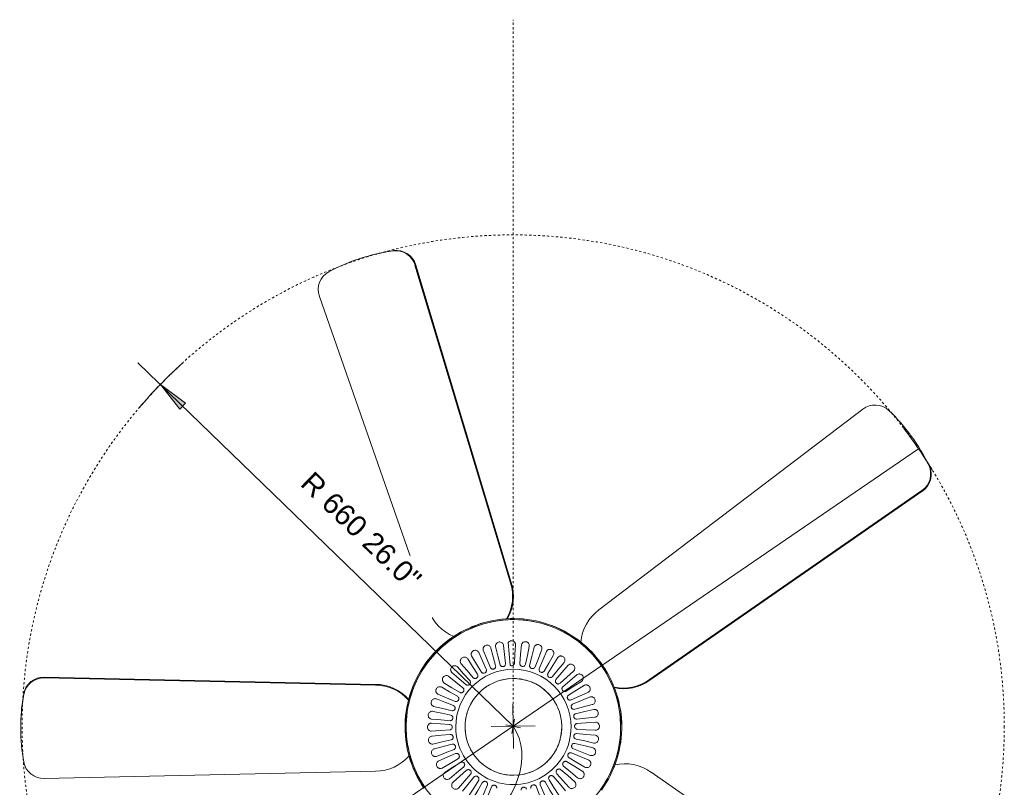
# Model space of a CAD drawing. Header units: millimetres. Extents: x 5734 to 11018, y -2931 to 7544.
# Tile 17 of 17: x 9695 to 11018, y 6513 to 7544. Entities that reach past the tile are written whole.
import ezdxf

# ---------------------------------------------------------------- set-up
doc = ezdxf.new("R2010")
doc.units = ezdxf.units.MM
doc.linetypes.add('Dash', pattern=[6, 3, -3])
doc.layers.add('A-ANNO-DIMS', color=7, linetype='Dash', lineweight=9, true_color=0xd2d2d2)
doc.layers.add('A-ANNO-DIMS-14', color=7, linetype='Continuous', lineweight=9)
doc.layers.add('E-LITE-EQPM', color=7, linetype='Continuous', lineweight=20)
doc.styles.add('Arial', font='arial.ttf', dxfattribs={"height": 28})
doc.dimstyles.new('Diameter_-_3mm_Arial', dxfattribs={"dimscale": 304.8, "dimtxt": 28.567263, "dimasz": 0, "dimexe": 0.110236, "dimexo": 0, "dimgap": 0.068898, "dimtad": 1, "dimjust": 3, "dimdec": 0, "dimzin": 0, "dimdsep": 46, "dimtxsty": 'Arial', "dimblk1": 'NONE', "dimblk2": 'NONE', "dimsah": 1, "dimcen": 0.09, "dimadec": 0, "dimazin": 0, "dimtfac": 1, "dimtdec": 4, "dimtix": 1, "dimtmove": 0, "dimatfit": 2, "dimfxl": 1, "dimtvp": 1, "dimtolj": 1, "dimtzin": 0, "dimarcsym": 2})
doc.dimstyles.new('Radial_-_3mm_Arial', dxfattribs={"dimscale": 304.8, "dimtxt": 28.567263, "dimasz": 0.137795, "dimexe": 0.137795, "dimexo": 0, "dimgap": 0.080381, "dimtad": 1, "dimjust": 3, "dimdec": 0, "dimzin": 0, "dimdsep": 46, "dimtxsty": 'Arial', "dimsah": 1, "dimcen": 0.09, "dimdle": 0.137795, "dimadec": 0, "dimazin": 0, "dimtfac": 1, "dimtdec": 4, "dimtix": 1, "dimtmove": 0, "dimatfit": 2, "dimfxl": 1, "dimtvp": 1, "dimtfill": 1, "dimtolj": 1, "dimtzin": 0, "dimarcsym": 2})

# ---------------------------------------------------------------- blocks, each defined once
blk = doc.blocks.new('33710 - 33710 ALOHA Brown ceiling fan-522277-Planta_PDF')
at = {"layer": 'E-LITE-EQPM'}
for p, q in [((0.7, 662.2), (1.7, 662.2)), ((-66.9, 630.6), (-57.1, 185.3)), ((-56.1, 185.3), (-65.8, 630.6)), ((69.3, 630.6), (59.5, 185.3)), ((-578.3, 260.8), (-157.8, 113.9)), ((-629.6, 205.3), (-629.2, 206.3)), ((-57.1, 185.3), (-56.1, 185.3)), ((-620.4, 131.3), (-193.9, 3)), ((-193.5, 3.9), (-620.1, 132.3)), ((-193.9, 3), (-193.5, 3.9)), ((-426.7, -469.4), (-157.1, -114.9)), ((-63.6, -182.9), (-317.4, -548.9)), ((-316.6, -549.5), (-62.7, -183.5)), ((-62.7, -183.5), (-63.6, -182.9)), ((314.6, -550.9), (60.7, -184.9)), ((-389.8, -535.3), (-390.6, -534.7))]:
    blk.add_line(p, q, dxfattribs=at)
at = {"layer": 'E-LITE-EQPM', "flags": 128}
for points in [[(0, -145.6), (-5.8, -145.5), (-11.6, -145.2), (-17.4, -144.6), (-23.2, -143.8), (-28.9, -142.7), (-34.6, -141.5), (-40.2, -140), (-45.8, -138.2), (-51.3, -136.3), (-56.7, -134.1), (-62, -131.8), (-67.2, -129.2), (-72.4, -126.4), (-77.4, -123.4), (-82.2, -120.2), (-87, -116.8), (-91.6, -113.2), (-96, -109.5), (-100.3, -105.6), (-104.5, -101.5), (-108.4, -97.2), (-112.2, -92.8), (-115.9, -88.2), (-119.3, -83.5), (-122.5, -78.7), (-125.6, -73.7), (-128.4, -68.6), (-131.1, -63.4), (-133.5, -58.2), (-135.7, -52.8), (-137.7, -47.3), (-139.5, -41.8), (-141.1, -36.1), (-142.4, -30.5), (-143.5, -24.8), (-144.4, -19), (-145, -13.2), (-145.4, -7.4), (-145.6, -1.6), (-145.6, 4.3), (-145.3, 10.1), (-144.8, 15.9), (-144, 21.6), (-143, 27.4), (-141.8, 33.1), (-140.4, 38.7), (-138.7, 44.3), (-136.8, 49.8), (-134.7, 55.3), (-132.4, 60.6), (-129.9, 65.9), (-127.2, 71), (-124.2, 76), (-121.1, 80.9), (-117.7, 85.7), (-114.2, 90.3), (-110.5, 94.8), (-106.6, 99.2), (-102.6, 103.4), (-98.4, 107.4), (-94, 111.2), (-89.5, 114.9), (-84.8, 118.4), (-80, 121.7), (-75.1, 124.8), (-70, 127.7), (-64.9, 130.4), (-59.6, 132.9), (-54.2, 135.2), (-48.8, 137.2), (-43.3, 139.1), (-37.7, 140.7), (-32, 142.1), (-26.3, 143.2), (-20.6, 144.2), (-14.8, 144.9), (-9, 145.4), (-3.1, 145.6), (0, 145.6)], [(0, 145.6), (5.8, 145.5), (11.6, 145.2), (17.4, 144.6), (23.2, 143.8), (28.9, 142.7), (34.6, 141.5), (40.2, 140), (45.8, 138.2), (51.3, 136.3), (56.7, 134.1), (62, 131.8), (67.2, 129.2), (72.4, 126.4), (77.4, 123.4), (82.2, 120.2)], [(84.8, -118.4), (80, -121.7), (75.1, -124.8), (70, -127.7), (64.9, -130.4), (59.6, -132.9), (54.2, -135.2), (48.8, -137.2), (43.3, -139.1), (37.7, -140.7), (32, -142.1), (26.3, -143.2), (20.6, -144.2), (14.8, -144.9), (9, -145.4), (3.1, -145.6), (0, -145.6)], [(0, -145.5), (-5.8, -145.4), (-11.6, -145), (-17.4, -144.5), (-23.2, -143.7), (-28.9, -142.6), (-34.6, -141.3), (-40.2, -139.8), (-45.8, -138.1), (-51.3, -136.2), (-56.7, -134), (-62, -131.7), (-67.2, -129.1), (-72.3, -126.3), (-77.3, -123.3), (-82.2, -120.1), (-86.9, -116.7), (-91.5, -113.1), (-95.9, -109.4), (-100.2, -105.5), (-104.4, -101.4), (-108.4, -97.1), (-112.2, -92.7), (-115.8, -88.2), (-119.2, -83.5), (-122.4, -78.6), (-125.5, -73.7), (-128.3, -68.6), (-131, -63.4), (-133.4, -58.1), (-135.6, -52.7), (-137.6, -47.3), (-139.4, -41.7), (-141, -36.1), (-142.3, -30.4), (-143.4, -24.7), (-144.3, -19), (-144.9, -13.2), (-145.3, -7.4), (-145.5, -1.6), (-145.5, 4.2), (-145.2, 10.1), (-144.6, 15.9), (-143.9, 21.6), (-142.9, 27.4), (-141.7, 33.1), (-140.3, 38.7), (-138.6, 44.3), (-136.7, 49.8), (-134.6, 55.2), (-132.3, 60.6), (-129.8, 65.8), (-127.1, 70.9), (-124.1, 76), (-121, 80.9), (-117.6, 85.6), (-114.1, 90.3), (-110.4, 94.8), (-106.5, 99.1), (-102.5, 103.3), (-98.3, 107.3), (-93.9, 111.1), (-89.4, 114.8), (-84.7, 118.3), (-79.9, 121.6), (-75, 124.7), (-70, 127.6), (-64.8, 130.3), (-59.5, 132.8), (-54.2, 135), (-48.7, 137.1), (-43.2, 138.9), (-37.6, 140.6), (-32, 142), (-26.3, 143.1), (-20.5, 144.1), (-14.8, 144.8), (-9, 145.2), (-3.1, 145.5), (0, 145.5)], [(0, -144.1), (-5.8, -144), (-11.5, -143.7), (-17.3, -143.1), (-23, -142.3), (-28.6, -141.2), (-34.3, -140), (-39.8, -138.5), (-45.3, -136.8), (-50.8, -134.9), (-56.1, -132.7), (-61.4, -130.4), (-66.6, -127.8), (-71.6, -125.1), (-76.6, -122.1), (-81.4, -118.9), (-86.1, -115.6), (-90.6, -112.1), (-95, -108.4), (-99.3, -104.5), (-103.4, -100.4), (-107.3, -96.2), (-111.1, -91.8), (-114.7, -87.3), (-118.1, -82.7), (-121.3, -77.9), (-124.3, -73), (-127.1, -67.9), (-129.7, -62.8), (-132.1, -57.6), (-134.3, -52.2), (-136.3, -46.8), (-138.1, -41.3), (-139.6, -35.8), (-140.9, -30.2), (-142, -24.5), (-142.9, -18.8), (-143.5, -13.1), (-143.9, -7.3), (-144.1, -1.6), (-144.1, 4.2), (-143.8, 10), (-143.3, 15.7), (-142.5, 21.4), (-141.5, 27.1), (-140.4, 32.7), (-138.9, 38.3), (-137.3, 43.9), (-135.4, 49.3), (-133.3, 54.7), (-131, 60), (-128.5, 65.2), (-125.8, 70.3), (-122.9, 75.2), (-119.8, 80.1), (-116.5, 84.8), (-113, 89.4), (-109.4, 93.9), (-105.5, 98.2), (-101.5, 102.3), (-97.3, 106.3), (-93, 110.1), (-88.5, 113.7), (-83.9, 117.2), (-79.2, 120.4), (-74.3, 123.5), (-69.3, 126.4), (-64.2, 129), (-59, 131.5), (-53.7, 133.8), (-48.3, 135.8), (-42.8, 137.6), (-37.3, 139.2), (-31.7, 140.6), (-26, 141.7), (-20.3, 142.7), (-14.6, 143.4), (-8.9, 143.8), (-3.1, 144.1), (0, 144.1)], [(0, 145.5), (5.8, 145.4), (11.6, 145), (17.4, 144.5), (23.2, 143.7), (28.9, 142.6), (34.6, 141.3), (40.2, 139.8), (45.8, 138.1), (51.3, 136.2), (56.7, 134), (62, 131.7), (67.2, 129.1), (72.3, 126.3), (77.3, 123.3), (82.2, 120.1)], [(84.7, -118.3), (79.9, -121.6), (75, -124.7), (70, -127.6), (64.8, -130.3), (59.5, -132.8), (54.2, -135), (48.7, -137.1), (43.2, -138.9), (37.6, -140.6), (32, -142), (26.3, -143.1), (20.5, -144.1), (14.8, -144.8), (9, -145.2), (3.1, -145.5), (0, -145.5)], [(0, 144.1), (5.8, 144), (11.5, 143.7), (17.3, 143.1), (23, 142.3), (28.6, 141.2), (34.3, 140), (39.8, 138.5), (45.3, 136.8), (50.8, 134.9), (56.1, 132.7), (61.4, 130.4), (66.6, 127.8), (71.6, 125.1), (76.6, 122.1), (81.4, 118.9)], [(83.9, -117.2), (79.2, -120.4), (74.3, -123.5), (69.3, -126.4), (64.2, -129), (59, -131.5), (53.7, -133.8), (48.3, -135.8), (42.8, -137.6), (37.3, -139.2), (31.7, -140.6), (26, -141.7), (20.3, -142.7), (14.6, -143.4), (8.9, -143.8), (3.1, -144.1), (0, -144.1)], [(-21.6, 82.5), (-24.6, 94.9), (-27.5, 107.3)], [(-20.9, 108), (-18.4, 96.1), (-15.8, 84.3)], [(-8.4, 84.8), (-9.4, 97.6), (-10.4, 110.3)], [(-5, 109.9), (-4.2, 97.8), (-3.4, 85.7)], [(4, 85.2), (4.9, 97.9), (5.7, 110.6)], [(12.2, 109.3), (11.1, 97.2), (10, 85.2)], [(17.3, 83.5), (20.2, 95.9), (23, 108.3)], [(29.2, 106.1), (26.2, 94.3), (23.2, 82.5)], [(-46.1, 71.7), (-52.7, 82.6), (-59.4, 93.5)], [(-53.3, 96.2), (-47.2, 85.7), (-41.1, 75.2)], [(-34.3, 78.1), (-39.1, 89.9), (-44, 101.6)], [(-37.6, 103.4), (-33.2, 92.1), (-28.8, 80.7)], [(30.2, 79.7), (34.9, 91.6), (39.7, 103.4)], [(45.5, 100.2), (40.7, 89), (35.9, 77.9)], [(42.3, 74), (48.9, 85), (55.4, 95.9)], [(-56.7, 63.6), (-65, 73.3), (-73.3, 83)], [(-67.8, 86.7), (-60.1, 77.3), (-52.4, 67.8)], [(60.6, 91.8), (54.1, 81.5), (47.7, 71.3)], [(53.4, 66.5), (61.6, 76.3), (69.8, 86)], [(74.3, 81.2), (66.3, 72), (58.2, 62.9)], [(-66, 53.9), (-75.7, 62.2), (-85.4, 70.5)], [(-80.5, 75), (-71.5, 66.9), (-62.4, 58.8)], [(63.1, 57.3), (72.8, 65.7), (82.4, 74)], [(86.1, 68.5), (76.7, 60.8), (67.4, 53)], [(-73.7, 42.9), (-84.5, 49.6), (-95.4, 56.3)], [(-91.3, 61.4), (-81.1, 54.9), (-70.9, 48.3)], [(71.3, 46.7), (82.1, 53.4), (93, 60.2)], [(95.7, 54.2), (85.3, 48), (74.9, 41.8)], [(-79.5, 30.9), (-91.3, 35.7), (-103, 40.6)], [(-99.8, 46.4), (-88.7, 41.5), (-77.5, 36.6)], [(77.8, 34.9), (89.5, 39.9), (101.2, 44.9)], [(-105.8, 30.2), (-94.1, 27.1), (-82.3, 24)], [(103, 38.5), (91.8, 34), (80.5, 29.6)], [(-83.3, 18), (-95.7, 21), (-108.1, 24)], [(-83, 4.6), (-98.2, 5.8), (-113.4, 6.9)], [(-109.2, 13.2), (-97.1, 12), (-85.1, 10.8)], [(-84.8, -8.7), (-97.5, -9.7), (-110.2, -10.7)], [(-109.9, -2.8), (-97.9, -2.1), (-85.8, -1.4)], [(-107.9, -21.2), (-96.1, -18.7), (-84.2, -16.1)], [(-82.4, -21.8), (-94.8, -24.8), (-107.2, -27.8)], [(-103.3, -37.9), (-92, -33.5), (-80.7, -29.1)], [(-78, -34.5), (-89.7, -39.4), (-101.5, -44.3)], [(100, -45.8), (88.9, -41), (77.8, -36.1)], [(79.7, -30.4), (91.5, -35.2), (103.3, -40)], [(-96.1, -53.6), (-85.6, -47.5), (-75.1, -41.4)], [(-71.6, -46.3), (-82.5, -53), (-93.3, -59.6)], [(-86.5, -68), (-77.1, -60.3), (-67.7, -52.6)], [(91.6, -60.9), (81.4, -54.4), (71.1, -47.9)], [(73.9, -42.5), (84.8, -49.1), (95.7, -55.7)], [(-63.5, -56.9), (-73.1, -65.2), (-82.8, -73.5)], [(-74.7, -80.7), (-66.7, -71.7), (-58.6, -62.6)], [(57.1, -63.3), (65.4, -72.9), (73.8, -82.6)], [(80.9, -74.5), (71.8, -66.5), (62.8, -58.4)], [(66.3, -53.6), (76.1, -61.8), (85.8, -70)], [(-53.8, -66.2), (-62, -75.9), (-70.3, -85.6)], [(-61.2, -91.4), (-54.6, -81.2), (-48.1, -71)], [(-42.7, -73.8), (-49.4, -84.7), (-56, -95.6)], [(-46.1, -99.9), (-41.2, -88.8), (-36.4, -77.7)], [(34.7, -77.9), (39.6, -89.6), (44.6, -101.4)], [(53.9, -95.9), (47.7, -85.4), (41.6, -75)], [(46.5, -71.5), (53.2, -82.3), (59.9, -93.1)], [(68.3, -86.3), (60.5, -76.9), (52.8, -67.5)], [(-30.6, -79.6), (-35.5, -91.4), (-40.3, -103.2)], [(-29.9, -105.9), (-26.8, -94.1), (-23.7, -82.4)], [(-17.8, -83.4), (-20.7, -95.8), (-23.6, -108.2)], [(-12.9, -109.2), (-11.7, -97.2), (-10.5, -85.1)], [(-4.5, -85.1), (-5.4, -97.9), (-6.4, -110.6)], [(4.4, -109.9), (3.7, -97.8), (2.9, -85.7)], [(8.9, -84.8), (10, -97.5), (11, -110.2)], [(21.6, -107.9), (18.9, -96), (16.3, -84.2)], [(22.1, -82.3), (25.1, -94.7), (28.1, -107.1)], [(38.2, -103.2), (33.8, -91.9), (29.3, -80.6)]]:
    blk.add_lwpolyline(points, dxfattribs=at)
at = {"layer": 'E-LITE-EQPM'}
for radius, start, end in [(144.1, 100.9091, 270), (144.1, 90, 95.4545), (144.1, 8.1818, 90), (77.5, 90, 270), (77.5, 270, 90), (65, 119.6255, 123.2195), (65, 111.9545, 115.6594), (65, 104.5042, 108.1914), (65, 96.9923, 100.543), (65, 90, 93.3146), (65, 89.5034, 90), (65, 81.924, 85.7288), (65, 74.5081, 78.0547), (65, 66.9562, 70.6498), (65, 59.5021, 63.2054), (65, 51.9516, 55.6765), (65, 141.9414, 145.7358), (65, 134.4933, 138.2618), (65, 126.949, 130.6917), (65, 44.4964, 48.2418), (65, 36.9448, 40.7159), (65, 149.485, 153.3153), (65, 29.4888, 33.2908), (65, 21.9363, 25.7654), (65, 164.4755, 168.3764), (65, 156.9323, 160.7885), (65, 14.4797, 18.3491), (65, 179.4655, 183.441), (65, 171.9223, 175.8464), (144.1, 280.9091, 2.7273), (65, 6.9266, 10.8215), (65, 359.4699, 3.4127), (65, 186.9121, 190.9054), (65, 344.4598, 348.4772), (65, 351.9164, 355.8805), (65, 194.4556, 198.5045), (65, 201.9024, 205.9616), (65, 336.9064, 340.9384), (65, 209.4465, 213.5628), (65, 216.8938, 221.011), (65, 321.8973, 325.9911), (65, 329.4503, 333.4981), (65, 224.4389, 228.6118), (65, 231.887, 236.0504), (65, 306.8897, 311.0352), (65, 314.442, 318.5918), (65, 239.4333, 243.6483), (65, 246.8824, 251.0771), (65, 254.4324, 258.5253), (65, 261.8457, 266.1678), (65, 269.4269, 270), (65, 270, 273.8002), (65, 276.9158, 281.0011), (65, 284.4311, 288.6622), (65, 291.8841, 296.0675), (65, 299.4355, 303.6341), (144.1, 270, 275.4545)]:
    blk.add_arc((0, 0), radius, start, end, dxfattribs=at)
for centre, major_axis, start_param, end_param in [((1.7, 399.6), (0, 262.6), 6.106686, 6.459684), ((-40, 631.2), (0, 27.3), 0.176499, 1.593095), ((-38.9, 631.2), (0, 27.3), 0.176499, 1.593095), ((0.7, 399.6), (0, 262.6), 0.08825, 0.176499), ((42.4, 631.2), (0, 27.3), 4.690091, 6.106686), ((-587.2, 235.4), (-26, 8.4), 4.690091, 6.106686), ((-379.5, 125.1), (-249.7, 81.1), 6.106686, 6.459684), ((0.7, 185.3), (0, 58.7), 1.570796, 2.434046), ((1.7, 185.3), (0, 58.7), 1.570796, 2.429003), ((1.7, 185.3), (0, 58.7), 3.836915, 4.712389), ((-379.8, 124.1), (-249.7, 81.1), 0.08825, 0.176499), ((-612.7, 157), (-26, 8.4), 0.176499, 1.593095), ((-612.4, 158), (-26, 8.4), 0.176499, 1.593095), ((-175.7, 58.9), (-55.8, 18.1), 3.836787, 4.712389), ((-176, 57.9), (-55.8, 18.1), 1.570796, 2.432733), ((-175.7, 58.9), (-55.8, 18.1), 1.570796, 2.426991), ((-110.3, -148.9), (34.5, 47.5), 0.695882, 1.570796), ((-110.3, -148.9), (34.5, 47.5), 4.712389, 5.568176), ((-109.5, -149.5), (34.5, 47.5), 4.712389, 5.574263), ((107.5, -150.9), (-34.5, 47.5), 0.695489, 1.570796), ((-405.3, -485.7), (16.1, 22.1), 1.548498, 2.965093), ((-236.3, -322.3), (154.3, 212.4), 2.965093, 3.318092), ((-235.4, -322.9), (154.3, 212.4), 3.229842, 3.318092), ((-339.5, -533.6), (16.1, 22.1), 3.318092, 4.734687), ((-338.7, -534.2), (16.1, 22.1), 3.318092, 4.734687)]:
    blk.add_ellipse(centre, major_axis=major_axis, ratio=0.984808, start_param=start_param, end_param=end_param, dxfattribs=at)
for points, knots in [([(-27.5, 107.3), (-27.9, 108.2), (-28.6, 109.1), (-29.7, 109.9), (-30.6, 110.4), (-31.9, 110.8), (-33.6, 110.7), (-35.4, 110), (-36.9, 108.8), (-37.8, 107.1), (-38.1, 105.2), (-37.8, 104), (-37.6, 103.4)], [-1, -1, -1, -1, -0.833333, -0.791667, -0.75, -0.666667, -0.555556, -0.444444, -0.333333, -0.222222, -0.111111, 0, 0, 0, 0]), ([(-10.4, 110.3), (-10.6, 111.2), (-11.1, 112.3), (-12.1, 113.2), (-12.9, 113.8), (-14.1, 114.4), (-15.8, 114.6), (-17.7, 114.2), (-19.4, 113.2), (-20.5, 111.7), (-21.1, 109.9), (-21.1, 108.6), (-20.9, 108)], [-1, -1, -1, -1, -0.833333, -0.791667, -0.75, -0.666667, -0.555556, -0.444444, -0.333333, -0.222222, -0.111111, 0, 0, 0, 0]), ([(0, 115.6), (-0.6, 115.6), (-1.8, 115.3), (-3.5, 114.2), (-4.6, 112.7), (-5, 111.1), (-5.1, 110.3), (-5, 109.9)], [-1, -1, -1, -1, -0.785714, -0.571429, -0.285714, -0.142857, 0, 0, 0, 0]), ([(5.7, 110.6), (5.7, 111.2), (5.4, 112.4), (4.3, 114.1), (2.5, 115.4), (0.8, 115.7), (0, 115.6)], [-1, -1, -1, -1, -0.785714, -0.571429, -0.285714, 0, 0, 0, 0]), ([(23, 108.3), (23.1, 109.3), (22.9, 110.5), (22.2, 111.7), (21.7, 112.5), (20.7, 113.4), (19.1, 114.2), (17.2, 114.3), (15.3, 113.8), (13.7, 112.7), (12.6, 111.2), (12.3, 109.9), (12.2, 109.3)], [-1, -1, -1, -1, -0.833333, -0.791667, -0.75, -0.666667, -0.555556, -0.444444, -0.333333, -0.222222, -0.111111, 0, 0, 0, 0]), ([(39.7, 103.4), (39.9, 104.3), (39.9, 105.5), (39.5, 106.8), (39, 107.7), (38.2, 108.8), (36.7, 109.7), (34.9, 110.2), (32.9, 110), (31.2, 109.2), (29.9, 107.8), (29.4, 106.7), (29.2, 106.1)], [-1, -1, -1, -1, -0.833333, -0.791667, -0.75, -0.666667, -0.555556, -0.444444, -0.333333, -0.222222, -0.111111, 0, 0, 0, 0]), ([(-59.4, 93.5), (-60, 94.2), (-60.9, 94.9), (-62.3, 95.3), (-63.2, 95.5), (-64.6, 95.5), (-66.3, 94.9), (-67.7, 93.7), (-68.7, 92), (-69.1, 90.1), (-68.8, 88.3), (-68.1, 87.1), (-67.8, 86.7)], [-1, -1, -1, -1, -0.833333, -0.791667, -0.75, -0.666667, -0.555556, -0.444444, -0.333333, -0.222222, -0.111111, 0, 0, 0, 0]), ([(-44, 101.6), (-44.5, 102.4), (-45.3, 103.3), (-46.6, 103.9), (-47.5, 104.2), (-48.8, 104.4), (-50.6, 104.1), (-52.2, 103.1), (-53.5, 101.7), (-54.1, 99.8), (-54.1, 97.9), (-53.6, 96.8), (-53.3, 96.2)], [-1, -1, -1, -1, -0.833333, -0.791667, -0.75, -0.666667, -0.555556, -0.444444, -0.333333, -0.222222, -0.111111, 0, 0, 0, 0]), ([(55.4, 95.9), (55.8, 96.7), (56, 97.9), (55.7, 99.3), (55.4, 100.2), (54.8, 101.4), (53.5, 102.6), (51.7, 103.4), (49.8, 103.5), (48, 102.9), (46.4, 101.8), (45.7, 100.7), (45.5, 100.2)], [-1, -1, -1, -1, -0.833333, -0.791667, -0.75, -0.666667, -0.555556, -0.444444, -0.333333, -0.222222, -0.111111, 0, 0, 0, 0]), ([(69.8, 86), (70.3, 86.8), (70.6, 88), (70.6, 89.4), (70.4, 90.3), (70, 91.6), (68.9, 93), (67.3, 94), (65.4, 94.4), (63.5, 94.2), (61.8, 93.3), (61, 92.3), (60.6, 91.8)], [-1, -1, -1, -1, -0.833333, -0.791667, -0.75, -0.666667, -0.555556, -0.444444, -0.333333, -0.222222, -0.111111, 0, 0, 0, 0]), ([(-73.3, 83), (-74, 83.7), (-75.1, 84.2), (-76.5, 84.4), (-77.4, 84.4), (-78.7, 84.2), (-80.3, 83.3), (-81.6, 81.9), (-82.3, 80.1), (-82.3, 78.2), (-81.7, 76.4), (-81, 75.4), (-80.5, 75)], [-1, -1, -1, -1, -0.833333, -0.791667, -0.75, -0.666667, -0.555556, -0.444444, -0.333333, -0.222222, -0.111111, 0, 0, 0, 0]), ([(-28.8, 80.7), (-28.6, 80.2), (-28.2, 79.6), (-27.5, 79), (-27, 78.7), (-26.2, 78.4), (-25.1, 78.3), (-23.9, 78.6), (-22.8, 79.2), (-22.1, 80.1), (-21.6, 81.3), (-21.6, 82.1), (-21.6, 82.5)], [-1, -1, -1, -1, -0.833333, -0.791667, -0.75, -0.666667, -0.555556, -0.444444, -0.333333, -0.222222, -0.111111, 0, 0, 0, 0]), ([(-15.8, 84.3), (-15.7, 83.7), (-15.4, 83), (-14.8, 82.3), (-14.3, 81.9), (-13.6, 81.5), (-12.5, 81.2), (-11.3, 81.3), (-10.1, 81.8), (-9.2, 82.6), (-8.6, 83.7), (-8.4, 84.4), (-8.4, 84.8)], [-1, -1, -1, -1, -0.833333, -0.791667, -0.75, -0.666667, -0.555556, -0.444444, -0.333333, -0.222222, -0.111111, 0, 0, 0, 0]), ([(0, 82.2), (0.6, 82.1), (1.8, 82.3), (3.1, 83.3), (3.7, 84.3), (3.9, 84.9), (4, 85.2)], [-1, -1, -1, -1, -0.666667, -0.333333, -0.166667, 0, 0, 0, 0]), ([(10, 85.2), (10, 84.6), (10.1, 83.8), (10.5, 83), (10.8, 82.5), (11.4, 81.9), (12.3, 81.3), (13.5, 81), (14.7, 81.1), (15.9, 81.6), (16.8, 82.4), (17.2, 83.1), (17.3, 83.5)], [-1, -1, -1, -1, -0.833333, -0.791667, -0.75, -0.666667, -0.555556, -0.444444, -0.333333, -0.222222, -0.111111, 0, 0, 0, 0]), ([(23.2, 82.5), (23.1, 82), (23.1, 81.2), (23.3, 80.3), (23.6, 79.8), (24.1, 79.1), (24.9, 78.3), (26, 77.9), (27.3, 77.8), (28.4, 78.1), (29.5, 78.8), (30, 79.4), (30.2, 79.7)], [-1, -1, -1, -1, -0.833333, -0.791667, -0.75, -0.666667, -0.555556, -0.444444, -0.333333, -0.222222, -0.111111, 0, 0, 0, 0]), ([(82.4, 74), (83, 74.7), (83.5, 75.8), (83.7, 77.2), (83.7, 78.2), (83.5, 79.5), (82.6, 81), (81.2, 82.3), (79.4, 83), (77.5, 83), (75.7, 82.4), (74.7, 81.6), (74.3, 81.2)], [-1, -1, -1, -1, -0.833333, -0.791667, -0.75, -0.666667, -0.555556, -0.444444, -0.333333, -0.222222, -0.111111, 0, 0, 0, 0]), ([(-85.4, 70.5), (-86.2, 71), (-87.3, 71.4), (-88.8, 71.4), (-89.7, 71.2), (-91, 70.8), (-92.4, 69.7), (-93.4, 68.1), (-93.8, 66.2), (-93.6, 64.3), (-92.7, 62.6), (-91.8, 61.8), (-91.3, 61.4)], [-1, -1, -1, -1, -0.833333, -0.791667, -0.75, -0.666667, -0.555556, -0.444444, -0.333333, -0.222222, -0.111111, 0, 0, 0, 0]), ([(-52.4, 67.8), (-52, 67.4), (-51.4, 66.9), (-50.6, 66.6), (-50, 66.5), (-49.2, 66.4), (-48.1, 66.7), (-47, 67.3), (-46.2, 68.3), (-45.8, 69.4), (-45.7, 70.6), (-45.9, 71.4), (-46.1, 71.7)], [-1, -1, -1, -1, -0.833333, -0.791667, -0.75, -0.666667, -0.555556, -0.444444, -0.333333, -0.222222, -0.111111, 0, 0, 0, 0]), ([(-41.1, 75.2), (-40.8, 74.7), (-40.3, 74.2), (-39.5, 73.7), (-39, 73.5), (-38.1, 73.3), (-37, 73.4), (-35.9, 73.9), (-35, 74.7), (-34.3, 75.7), (-34.1, 76.9), (-34.2, 77.7), (-34.3, 78.1)], [-1, -1, -1, -1, -0.833333, -0.791667, -0.75, -0.666667, -0.555556, -0.444444, -0.333333, -0.222222, -0.111111, 0, 0, 0, 0]), ([(35.9, 77.9), (35.7, 77.3), (35.5, 76.6), (35.6, 75.7), (35.8, 75.1), (36.2, 74.3), (36.9, 73.5), (37.9, 72.8), (39.1, 72.6), (40.3, 72.7), (41.4, 73.2), (42, 73.7), (42.3, 74)], [-1, -1, -1, -1, -0.833333, -0.791667, -0.75, -0.666667, -0.555556, -0.444444, -0.333333, -0.222222, -0.111111, 0, 0, 0, 0]), ([(47.7, 71.3), (47.3, 70.8), (47.1, 70), (47.1, 69.1), (47.1, 68.6), (47.4, 67.7), (47.9, 66.8), (48.9, 66), (50, 65.5), (51.2, 65.5), (52.4, 65.8), (53.1, 66.2), (53.4, 66.5)], [-1, -1, -1, -1, -0.833333, -0.791667, -0.75, -0.666667, -0.555556, -0.444444, -0.333333, -0.222222, -0.111111, 0, 0, 0, 0]), ([(-95.4, 56.3), (-96.3, 56.6), (-97.4, 56.8), (-98.8, 56.6), (-99.7, 56.3), (-100.9, 55.7), (-102.2, 54.4), (-102.9, 52.6), (-103.1, 50.7), (-102.5, 48.9), (-101.4, 47.3), (-100.3, 46.6), (-99.8, 46.4)], [-1, -1, -1, -1, -0.833333, -0.791667, -0.75, -0.666667, -0.555556, -0.444444, -0.333333, -0.222222, -0.111111, 0, 0, 0, 0]), ([(-70.9, 48.3), (-70.4, 48), (-69.6, 47.7), (-68.7, 47.7), (-68.1, 47.7), (-67.3, 47.9), (-66.3, 48.5), (-65.5, 49.5), (-65.1, 50.6), (-65, 51.8), (-65.3, 53), (-65.7, 53.7), (-66, 53.9)], [-1, -1, -1, -1, -0.833333, -0.791667, -0.75, -0.666667, -0.555556, -0.444444, -0.333333, -0.222222, -0.111111, 0, 0, 0, 0]), ([(-62.4, 58.8), (-62, 58.4), (-61.3, 58), (-60.4, 57.9), (-59.8, 57.8), (-59, 57.9), (-57.9, 58.3), (-57, 59.1), (-56.4, 60.2), (-56.1, 61.3), (-56.2, 62.6), (-56.5, 63.3), (-56.7, 63.6)], [-1, -1, -1, -1, -0.833333, -0.791667, -0.75, -0.666667, -0.555556, -0.444444, -0.333333, -0.222222, -0.111111, 0, 0, 0, 0]), ([(58.2, 62.9), (57.8, 62.5), (57.5, 61.8), (57.3, 60.9), (57.3, 60.3), (57.4, 59.5), (57.8, 58.4), (58.6, 57.5), (59.7, 56.9), (60.9, 56.6), (62.1, 56.8), (62.8, 57.1), (63.1, 57.3)], [-1, -1, -1, -1, -0.833333, -0.791667, -0.75, -0.666667, -0.555556, -0.444444, -0.333333, -0.222222, -0.111111, 0, 0, 0, 0]), ([(67.4, 53), (66.9, 52.6), (66.5, 52), (66.2, 51.2), (66, 50.6), (66, 49.7), (66.3, 48.7), (66.9, 47.6), (67.8, 46.8), (69, 46.4), (70.2, 46.3), (71, 46.5), (71.3, 46.7)], [-1, -1, -1, -1, -0.833333, -0.791667, -0.75, -0.666667, -0.555556, -0.444444, -0.333333, -0.222222, -0.111111, 0, 0, 0, 0]), ([(-103, 40.6), (-103.9, 40.9), (-105.2, 40.9), (-106.5, 40.4), (-107.3, 40), (-108.4, 39.2), (-109.4, 37.7), (-109.9, 35.8), (-109.7, 33.9), (-108.9, 32.2), (-107.5, 30.9), (-106.4, 30.3), (-105.8, 30.2)], [-1, -1, -1, -1, -0.833333, -0.791667, -0.75, -0.666667, -0.555556, -0.444444, -0.333333, -0.222222, -0.111111, 0, 0, 0, 0]), ([(-77.5, 36.6), (-77, 36.3), (-76.2, 36.2), (-75.4, 36.3), (-74.8, 36.5), (-74, 36.8), (-73.1, 37.5), (-72.5, 38.6), (-72.2, 39.8), (-72.3, 41), (-72.8, 42.1), (-73.3, 42.7), (-73.7, 42.9)], [-1, -1, -1, -1, -0.833333, -0.791667, -0.75, -0.666667, -0.555556, -0.444444, -0.333333, -0.222222, -0.111111, 0, 0, 0, 0]), ([(74.9, 41.8), (74.3, 41.5), (73.8, 41), (73.4, 40.2), (73.1, 39.6), (73, 38.8), (73.1, 37.7), (73.5, 36.5), (74.3, 35.6), (75.4, 35), (76.6, 34.8), (77.4, 34.8), (77.8, 34.9)], [-1, -1, -1, -1, -0.833333, -0.791667, -0.75, -0.666667, -0.555556, -0.444444, -0.333333, -0.222222, -0.111111, 0, 0, 0, 0]), ([(-82.3, 24), (-81.7, 23.8), (-81, 23.8), (-80.1, 24.1), (-79.6, 24.3), (-78.8, 24.8), (-78.1, 25.6), (-77.6, 26.7), (-77.6, 28), (-77.9, 29.1), (-78.5, 30.2), (-79.1, 30.7), (-79.5, 30.9)], [-1, -1, -1, -1, -0.833333, -0.791667, -0.75, -0.666667, -0.555556, -0.444444, -0.333333, -0.222222, -0.111111, 0, 0, 0, 0]), ([(80.5, 29.6), (79.9, 29.3), (79.3, 28.9), (78.8, 28.2), (78.4, 27.7), (78.1, 26.9), (78.1, 25.8), (78.4, 24.6), (79, 23.5), (79.9, 22.8), (81.1, 22.3), (81.9, 22.3), (82.3, 22.3)], [-1, -1, -1, -1, -0.833333, -0.791667, -0.75, -0.666667, -0.555556, -0.444444, -0.333333, -0.222222, -0.111111, 0, 0, 0, 0]), ([(-108.1, 24), (-109.1, 24.1), (-110.3, 23.9), (-111.5, 23.2), (-112.3, 22.7), (-113.2, 21.7), (-114, 20.1), (-114.2, 18.2), (-113.7, 16.3), (-112.6, 14.7), (-111.1, 13.6), (-109.8, 13.3), (-109.2, 13.2)], [-1, -1, -1, -1, -0.833333, -0.791667, -0.75, -0.666667, -0.555556, -0.444444, -0.333333, -0.222222, -0.111111, 0, 0, 0, 0]), ([(-85.1, 10.8), (-84.5, 10.7), (-83.7, 10.8), (-82.9, 11.2), (-82.4, 11.5), (-81.7, 12.1), (-81.2, 13), (-80.9, 14.2), (-81, 15.5), (-81.5, 16.6), (-82.3, 17.5), (-83, 17.9), (-83.3, 18)], [-1, -1, -1, -1, -0.833333, -0.791667, -0.75, -0.666667, -0.555556, -0.444444, -0.333333, -0.222222, -0.111111, 0, 0, 0, 0]), ([(-113.4, 6.9), (-114, 6.5), (-115.1, 5.3), (-115.9, 2.8), (-115.3, -0.1), (-113.4, -2), (-111.5, -2.8), (-110.4, -2.8), (-109.9, -2.8)], [-1, -1, -1, -1, -0.833333, -0.666667, -0.444444, -0.222222, -0.111111, 0, 0, 0, 0]), ([(-85.8, -1.4), (-85.4, -1.4), (-84.7, -1.3), (-83.7, -0.7), (-82.9, 0.1), (-82.3, 1.3), (-82.1, 3), (-82.6, 4.1), (-83, 4.6)], [-1, -1, -1, -1, -0.861111, -0.722222, -0.583333, -0.444444, -0.222222, 0, 0, 0, 0]), ([(-110.2, -10.7), (-111.1, -10.9), (-112.2, -11.4), (-113.2, -12.5), (-113.8, -13.2), (-114.4, -14.4), (-114.6, -16.2), (-114.2, -18.1), (-113.2, -19.7), (-111.6, -20.9), (-109.8, -21.4), (-108.5, -21.4), (-107.9, -21.2)], [-1, -1, -1, -1, -0.833333, -0.791667, -0.75, -0.666667, -0.555556, -0.444444, -0.333333, -0.222222, -0.111111, 0, 0, 0, 0]), ([(-84.2, -16.1), (-83.6, -16), (-82.9, -15.6), (-82.3, -15), (-81.9, -14.6), (-81.5, -13.8), (-81.2, -12.7), (-81.3, -11.5), (-81.8, -10.4), (-82.6, -9.5), (-83.6, -8.8), (-84.4, -8.7), (-84.8, -8.7)], [-1, -1, -1, -1, -0.833333, -0.791667, -0.75, -0.666667, -0.555556, -0.444444, -0.333333, -0.222222, -0.111111, 0, 0, 0, 0]), ([(85.1, -10.3), (84.5, -10.2), (83.8, -10.3), (83, -10.7), (82.4, -11), (81.8, -11.6), (81.2, -12.6), (81, -13.8), (81.1, -15), (81.6, -16.1), (82.4, -17), (83.1, -17.4), (83.4, -17.5)], [-1, -1, -1, -1, -0.833333, -0.791667, -0.75, -0.666667, -0.555556, -0.444444, -0.333333, -0.222222, -0.111111, 0, 0, 0, 0]), ([(-80.7, -29.1), (-80.1, -28.9), (-79.5, -28.4), (-78.9, -27.7), (-78.6, -27.2), (-78.3, -26.4), (-78.2, -25.3), (-78.5, -24.1), (-79.1, -23.1), (-80.1, -22.3), (-81.2, -21.8), (-82, -21.8), (-82.4, -21.8)], [-1, -1, -1, -1, -0.833333, -0.791667, -0.75, -0.666667, -0.555556, -0.444444, -0.333333, -0.222222, -0.111111, 0, 0, 0, 0]), ([(82.5, -23.5), (81.9, -23.3), (81.1, -23.3), (80.3, -23.6), (79.7, -23.8), (79, -24.3), (78.3, -25.1), (77.8, -26.3), (77.7, -27.5), (78, -28.7), (78.7, -29.7), (79.3, -30.2), (79.7, -30.4)], [-1, -1, -1, -1, -0.833333, -0.791667, -0.75, -0.666667, -0.555556, -0.444444, -0.333333, -0.222222, -0.111111, 0, 0, 0, 0]), ([(-107.2, -27.8), (-108.1, -28.2), (-109, -28.9), (-109.9, -30), (-110.3, -30.9), (-110.7, -32.2), (-110.6, -33.9), (-109.9, -35.7), (-108.7, -37.2), (-107, -38.1), (-105.1, -38.4), (-103.9, -38.1), (-103.3, -37.9)], [-1, -1, -1, -1, -0.833333, -0.791667, -0.75, -0.666667, -0.555556, -0.444444, -0.333333, -0.222222, -0.111111, 0, 0, 0, 0]), ([(-75.1, -41.4), (-74.6, -41.1), (-74, -40.5), (-73.6, -39.7), (-73.4, -39.2), (-73.2, -38.4), (-73.3, -37.2), (-73.7, -36.1), (-74.6, -35.2), (-75.6, -34.6), (-76.8, -34.3), (-77.6, -34.4), (-78, -34.5)], [-1, -1, -1, -1, -0.833333, -0.791667, -0.75, -0.666667, -0.555556, -0.444444, -0.333333, -0.222222, -0.111111, 0, 0, 0, 0]), ([(77.8, -36.1), (77.2, -35.9), (76.5, -35.8), (75.6, -35.9), (75, -36), (74.2, -36.4), (73.4, -37.1), (72.7, -38.1), (72.4, -39.3), (72.6, -40.5), (73.1, -41.7), (73.6, -42.3), (73.9, -42.5)], [-1, -1, -1, -1, -0.833333, -0.791667, -0.75, -0.666667, -0.555556, -0.444444, -0.333333, -0.222222, -0.111111, 0, 0, 0, 0]), ([(-101.5, -44.3), (-102.3, -44.8), (-103.2, -45.6), (-103.8, -46.9), (-104.1, -47.8), (-104.3, -49.1), (-104, -50.9), (-103, -52.5), (-101.5, -53.8), (-99.7, -54.4), (-97.8, -54.4), (-96.6, -53.9), (-96.1, -53.6)], [-1, -1, -1, -1, -0.833333, -0.791667, -0.75, -0.666667, -0.555556, -0.444444, -0.333333, -0.222222, -0.111111, 0, 0, 0, 0]), ([(-67.7, -52.6), (-67.2, -52.2), (-66.8, -51.6), (-66.5, -50.8), (-66.3, -50.2), (-66.3, -49.4), (-66.5, -48.3), (-67.2, -47.2), (-68.1, -46.4), (-69.2, -46), (-70.5, -45.9), (-71.2, -46.1), (-71.6, -46.3)], [-1, -1, -1, -1, -0.833333, -0.791667, -0.75, -0.666667, -0.555556, -0.444444, -0.333333, -0.222222, -0.111111, 0, 0, 0, 0]), ([(71.1, -47.9), (70.6, -47.5), (69.9, -47.3), (69, -47.3), (68.4, -47.3), (67.6, -47.6), (66.6, -48.1), (65.8, -49.1), (65.4, -50.2), (65.3, -51.4), (65.6, -52.6), (66.1, -53.3), (66.3, -53.6)], [-1, -1, -1, -1, -0.833333, -0.791667, -0.75, -0.666667, -0.555556, -0.444444, -0.333333, -0.222222, -0.111111, 0, 0, 0, 0]), ([(-93.3, -59.6), (-94, -60.2), (-94.7, -61.2), (-95.2, -62.6), (-95.3, -63.5), (-95.3, -64.9), (-94.7, -66.5), (-93.5, -68), (-91.8, -69), (-89.9, -69.3), (-88.1, -69), (-86.9, -68.4), (-86.5, -68)], [-1, -1, -1, -1, -0.833333, -0.791667, -0.75, -0.666667, -0.555556, -0.444444, -0.333333, -0.222222, -0.111111, 0, 0, 0, 0]), ([(-58.6, -62.6), (-58.2, -62.1), (-57.9, -61.5), (-57.7, -60.6), (-57.6, -60), (-57.7, -59.1), (-58.2, -58.1), (-58.9, -57.2), (-60, -56.5), (-61.2, -56.3), (-62.4, -56.4), (-63.1, -56.7), (-63.5, -56.9)], [-1, -1, -1, -1, -0.833333, -0.791667, -0.75, -0.666667, -0.555556, -0.444444, -0.333333, -0.222222, -0.111111, 0, 0, 0, 0]), ([(-48.1, -71), (-47.8, -70.5), (-47.5, -69.8), (-47.5, -68.9), (-47.5, -68.3), (-47.7, -67.4), (-48.3, -66.5), (-49.3, -65.7), (-50.4, -65.2), (-51.6, -65.2), (-52.8, -65.5), (-53.5, -65.9), (-53.8, -66.2)], [-1, -1, -1, -1, -0.833333, -0.791667, -0.75, -0.666667, -0.555556, -0.444444, -0.333333, -0.222222, -0.111111, 0, 0, 0, 0]), ([(52.8, -67.5), (52.4, -67.1), (51.8, -66.6), (51, -66.3), (50.4, -66.2), (49.5, -66.1), (48.5, -66.4), (47.4, -67), (46.6, -68), (46.2, -69.1), (46.1, -70.3), (46.3, -71.1), (46.5, -71.5)], [-1, -1, -1, -1, -0.833333, -0.791667, -0.75, -0.666667, -0.555556, -0.444444, -0.333333, -0.222222, -0.111111, 0, 0, 0, 0]), ([(62.8, -58.4), (62.3, -58), (61.6, -57.7), (60.7, -57.5), (60.1, -57.5), (59.3, -57.6), (58.3, -58), (57.3, -58.8), (56.7, -59.8), (56.4, -61), (56.6, -62.2), (56.9, -63), (57.1, -63.3)], [-1, -1, -1, -1, -0.833333, -0.791667, -0.75, -0.666667, -0.555556, -0.444444, -0.333333, -0.222222, -0.111111, 0, 0, 0, 0]), ([(-82.8, -73.5), (-83.4, -74.2), (-84, -75.3), (-84.2, -76.7), (-84.2, -77.7), (-83.9, -79), (-83.1, -80.6), (-81.7, -81.8), (-79.9, -82.5), (-78, -82.6), (-76.1, -82), (-75.2, -81.2), (-74.7, -80.7)], [-1, -1, -1, -1, -0.833333, -0.791667, -0.75, -0.666667, -0.555556, -0.444444, -0.333333, -0.222222, -0.111111, 0, 0, 0, 0]), ([(-36.4, -77.7), (-36.1, -77.1), (-36, -76.4), (-36.1, -75.5), (-36.2, -74.9), (-36.6, -74.1), (-37.3, -73.2), (-38.4, -72.6), (-39.5, -72.3), (-40.8, -72.4), (-41.9, -72.9), (-42.5, -73.5), (-42.7, -73.8)], [-1, -1, -1, -1, -0.833333, -0.791667, -0.75, -0.666667, -0.555556, -0.444444, -0.333333, -0.222222, -0.111111, 0, 0, 0, 0]), ([(-23.7, -82.4), (-23.6, -81.8), (-23.6, -81), (-23.8, -80.2), (-24.1, -79.6), (-24.5, -78.9), (-25.4, -78.2), (-26.5, -77.7), (-27.7, -77.6), (-28.9, -77.9), (-29.9, -78.6), (-30.4, -79.2), (-30.6, -79.6)], [-1, -1, -1, -1, -0.833333, -0.791667, -0.75, -0.666667, -0.555556, -0.444444, -0.333333, -0.222222, -0.111111, 0, 0, 0, 0]), ([(29.3, -80.6), (29.1, -80), (28.7, -79.4), (28, -78.8), (27.4, -78.5), (26.6, -78.2), (25.5, -78.1), (24.3, -78.4), (23.3, -79.1), (22.5, -80), (22.1, -81.1), (22, -81.9), (22.1, -82.3)], [-1, -1, -1, -1, -0.833333, -0.791667, -0.75, -0.666667, -0.555556, -0.444444, -0.333333, -0.222222, -0.111111, 0, 0, 0, 0]), ([(41.6, -75), (41.3, -74.5), (40.8, -73.9), (40, -73.5), (39.4, -73.3), (38.6, -73.1), (37.5, -73.2), (36.3, -73.6), (35.4, -74.4), (34.8, -75.5), (34.5, -76.7), (34.6, -77.5), (34.7, -77.9)], [-1, -1, -1, -1, -0.833333, -0.791667, -0.75, -0.666667, -0.555556, -0.444444, -0.333333, -0.222222, -0.111111, 0, 0, 0, 0]), ([(73.8, -82.6), (74.5, -83.2), (75.6, -83.8), (77, -84), (77.9, -84), (79.2, -83.7), (80.8, -82.9), (82.1, -81.4), (82.8, -79.6), (82.8, -77.7), (82.2, -75.9), (81.4, -74.9), (80.9, -74.5)], [-1, -1, -1, -1, -0.833333, -0.791667, -0.75, -0.666667, -0.555556, -0.444444, -0.333333, -0.222222, -0.111111, 0, 0, 0, 0]), ([(-70.3, -85.6), (-70.8, -86.4), (-71.1, -87.5), (-71.1, -89), (-71, -89.9), (-70.5, -91.2), (-69.5, -92.6), (-67.8, -93.6), (-65.9, -94), (-64, -93.8), (-62.4, -92.9), (-61.5, -92), (-61.2, -91.4)], [-1, -1, -1, -1, -0.833333, -0.791667, -0.75, -0.666667, -0.555556, -0.444444, -0.333333, -0.222222, -0.111111, 0, 0, 0, 0]), ([(-10.5, -85.1), (-10.5, -84.5), (-10.6, -83.7), (-11, -82.9), (-11.3, -82.4), (-11.9, -81.8), (-12.8, -81.2), (-14, -80.9), (-15.2, -81), (-16.3, -81.5), (-17.2, -82.3), (-17.6, -83), (-17.8, -83.4)], [-1, -1, -1, -1, -0.833333, -0.791667, -0.75, -0.666667, -0.555556, -0.444444, -0.333333, -0.222222, -0.111111, 0, 0, 0, 0]), ([(0, -82.2), (-0.4, -82.2), (-1.3, -82.1), (-2.7, -82.5), (-3.7, -83.4), (-4.3, -84.3), (-4.4, -84.9), (-4.5, -85.1)], [-1, -1, -1, -1, -0.785714, -0.571429, -0.285714, -0.142857, 0, 0, 0, 0]), ([(16.3, -84.2), (16.2, -83.6), (15.9, -82.9), (15.3, -82.2), (14.8, -81.9), (14, -81.4), (13, -81.2), (11.7, -81.3), (10.6, -81.7), (9.7, -82.6), (9.1, -83.6), (8.9, -84.4), (8.9, -84.8)], [-1, -1, -1, -1, -0.833333, -0.791667, -0.75, -0.666667, -0.555556, -0.444444, -0.333333, -0.222222, -0.111111, 0, 0, 0, 0]), ([(59.9, -93.1), (60.5, -93.9), (61.5, -94.6), (62.9, -95), (63.8, -95.1), (65.1, -95.1), (66.8, -94.5), (68.3, -93.3), (69.3, -91.6), (69.6, -89.7), (69.3, -87.8), (68.7, -86.7), (68.3, -86.3)], [-1, -1, -1, -1, -0.833333, -0.791667, -0.75, -0.666667, -0.555556, -0.444444, -0.333333, -0.222222, -0.111111, 0, 0, 0, 0]), ([(-56, -95.6), (-56.4, -96.4), (-56.5, -97.6), (-56.3, -99), (-56, -99.9), (-55.4, -101.1), (-54.1, -102.3), (-52.3, -103.1), (-50.4, -103.2), (-48.6, -102.7), (-47, -101.5), (-46.3, -100.5), (-46.1, -99.9)], [-1, -1, -1, -1, -0.833333, -0.791667, -0.75, -0.666667, -0.555556, -0.444444, -0.333333, -0.222222, -0.111111, 0, 0, 0, 0]), ([(-40.3, -103.2), (-40.5, -104.1), (-40.5, -105.3), (-40.1, -106.6), (-39.7, -107.5), (-38.8, -108.5), (-37.4, -109.5), (-35.5, -110), (-33.6, -109.8), (-31.9, -109), (-30.5, -107.6), (-30, -106.5), (-29.9, -105.9)], [-1, -1, -1, -1, -0.833333, -0.791667, -0.75, -0.666667, -0.555556, -0.444444, -0.333333, -0.222222, -0.111111, 0, 0, 0, 0]), ([(28.1, -107.1), (28.5, -108), (29.2, -109), (30.4, -109.8), (31.2, -110.2), (32.5, -110.6), (34.3, -110.5), (36.1, -109.8), (37.5, -108.6), (38.4, -106.9), (38.7, -105), (38.4, -103.7), (38.2, -103.2)], [-1, -1, -1, -1, -0.833333, -0.791667, -0.75, -0.666667, -0.555556, -0.444444, -0.333333, -0.222222, -0.111111, 0, 0, 0, 0]), ([(44.6, -101.4), (45.1, -102.2), (45.9, -103), (47.2, -103.7), (48.1, -104), (49.4, -104.1), (51.2, -103.8), (52.8, -102.8), (54.1, -101.3), (54.7, -99.5), (54.7, -97.6), (54.2, -96.4), (53.9, -95.9)], [-1, -1, -1, -1, -0.833333, -0.791667, -0.75, -0.666667, -0.555556, -0.444444, -0.333333, -0.222222, -0.111111, 0, 0, 0, 0]), ([(-23.6, -108.2), (-23.7, -109.1), (-23.5, -110.3), (-22.9, -111.6), (-22.3, -112.3), (-21.3, -113.3), (-19.8, -114), (-17.8, -114.2), (-16, -113.7), (-14.4, -112.6), (-13.3, -111.1), (-13, -109.9), (-12.9, -109.2)], [-1, -1, -1, -1, -0.833333, -0.791667, -0.75, -0.666667, -0.555556, -0.444444, -0.333333, -0.222222, -0.111111, 0, 0, 0, 0]), ([(-6.4, -110.6), (-6.4, -111.2), (-6, -112.5), (-4.8, -114.3), (-2.7, -115.6), (-0.9, -115.7), (0, -115.6)], [-1, -1, -1, -1, -0.785714, -0.571429, -0.285714, 0, 0, 0, 0]), ([(0, -115.6), (0.9, -115.4), (2.5, -114.6), (3.9, -112.9), (4.4, -111.2), (4.4, -110.3), (4.4, -109.9)], [-1, -1, -1, -1, -0.666667, -0.333333, -0.166667, 0, 0, 0, 0]), ([(11, -110.2), (11.2, -111.1), (11.8, -112.2), (12.8, -113.2), (13.5, -113.7), (14.8, -114.3), (16.5, -114.5), (18.4, -114.1), (20, -113.1), (21.2, -111.6), (21.8, -109.7), (21.7, -108.5), (21.6, -107.9)], [-1, -1, -1, -1, -0.833333, -0.791667, -0.75, -0.666667, -0.555556, -0.444444, -0.333333, -0.222222, -0.111111, 0, 0, 0, 0])]:
    blk.add_open_spline(points, degree=3, knots=knots, dxfattribs=at)
for points in [[(-3.4, 85.7), (-3.4, 85.1), (-3, 83.9), (-1.8, 82.6), (-0.6, 82.2), (0, 82.2)], [(2.9, -85.7), (2.9, -85.2), (2.6, -84.1), (1.5, -82.8), (0.5, -82.4), (0, -82.2)]]:
    blk.add_open_spline(points, degree=3, dxfattribs=at)
blk = doc.blocks.new('DIMBLOCK9-Planta_PDF')
at = {"layer": 'A-ANNO-DIMS-14', "color": 8, "true_color": 0x787878, "transparency": 16777216}
for p, q in [((10358.2, 6595), (10903, 6967.4)), ((10356.4, 6585.2), (10360, 6604.7)), ((10358.2, 6595), (9813.4, 6222.5)), ((10348.5, 6596.8), (10367.9, 6593.1))]:
    blk.add_line(p, q, dxfattribs=at)
for start, end in [(31.441, 37.2748), (211.441, 217.2748)]:
    blk.add_arc((10358.2, 6595), 660, start, end, dxfattribs=at)
blk.add_ellipse((10257.9, 6526.4), major_axis=(100.3, 68.6), ratio=0.727559, start_param=4.712389, end_param=6.283185, dxfattribs=at)
at = {"layer": 'A-ANNO-DIMS-14', "color": 0, "transparency": 16777216, "insert": (10098.7, 6327.9), "char_height": 28, "width": 292.177, "attachment_point": 1, "rotation": 34.3579, "line_spacing_factor": 0.941778, "style": 'Arial'}
blk.add_mtext('ø 1320 / 52.0"', dxfattribs=at)
blk = doc.blocks.new('_None')
blk = doc.blocks.new('DIMBLOCK10-Planta_PDF')
at = {"layer": 'A-ANNO-DIMS-14', "transparency": 16777216}
blk.add_hatch(color=256, dxfattribs=at).paths.add_polyline_path([(9884, 7054), (9910.3, 7020.8), (9918, 7028.8)])
for p, q in [((10358.2, 6595), (9853.8, 7083.2)), ((9884, 7054), (9910.3, 7020.8)), ((9918, 7028.8), (9884, 7054)), ((9910.3, 7020.8), (9918, 7028.8)), ((10357.7, 6624.6), (10358.7, 6565.3)), ((10328.5, 6594.5), (10387.9, 6595.4))]:
    blk.add_line(p, q, dxfattribs=at)
blk.add_arc((10358.2, 6595), 660, 132.2855, 139.5777, dxfattribs=at)
at = {"layer": 'A-ANNO-DIMS-14', "color": 0, "transparency": 16777216, "insert": (10090, 6939.3), "char_height": 28, "width": 245.239, "attachment_point": 1, "rotation": 315.9316, "line_spacing_factor": 0.941778, "style": 'Arial', "bg_fill": 3, "box_fill_scale": 1.25, "bg_fill_color": 256, "bg_fill_true_color": 13158600, "bg_fill_transparency": 0}
blk.add_mtext('R 660 26.0"', dxfattribs=at)

msp = doc.modelspace()

# ---------------------------------------------------------------- linework, layer by layer
at = {"layer": 'A-ANNO-DIMS'}
msp.add_line((10358.2, 6595), (10358.2, 7544), dxfattribs=at)
msp.add_circle((10358.2, 6595), 660, dxfattribs=at)
at = {"layer": 'E-LITE-EQPM'}
for start, end in [(1.0544, 181.0544), (181.0544, 1.0544)]:
    msp.add_arc((10358.5, 6594.1), 65, start, end, dxfattribs=at)

# ---------------------------------------------------------------- block references
at = {"layer": 'E-LITE-EQPM', "extrusion": (0, 0, -1), "rotation": 270}
msp.add_blockref('33710 - 33710 ALOHA Brown ceiling fan-522277-Planta_PDF', (-10358.5, 6594.1), dxfattribs=at)

# ---------------------------------------------------------------- dimensions: what is measured, and where the dimension line sits
at = {"layer": 'A-ANNO-DIMS', "color": 8, "linetype": 'Continuous', "true_color": 0x787878}
dim = msp.add_diameter_dim_2p(p1=(10903, 6967.4), p2=(9813.4, 6222.5), dimstyle='Diameter_-_3mm_Arial', override={"dimpost": 'ø<>'}, dxfattribs=at)
dim.commit()
dim.dimension.update_dxf_attribs({"geometry": 'DIMBLOCK9-Planta_PDF', "text_midpoint": (10336.1, 6627.3)})

# ---------------------------------------------------------------- next in the draw order: dimensions: what is measured, and where the dimension line sits
at = {"layer": 'A-ANNO-DIMS', "color": 7, "linetype": 'Continuous'}
dim = msp.add_radius_dim(center=(10358.2, 6595), mpoint=(9884, 7054), dimstyle='Radial_-_3mm_Arial', override={"dimpost": 'R<>'}, dxfattribs=at)
dim.commit()
dim.dimension.update_dxf_attribs({"geometry": 'DIMBLOCK10-Planta_PDF', "text_midpoint": (10165.7, 6840.4)})

doc.saveas('drawing.dxf')
